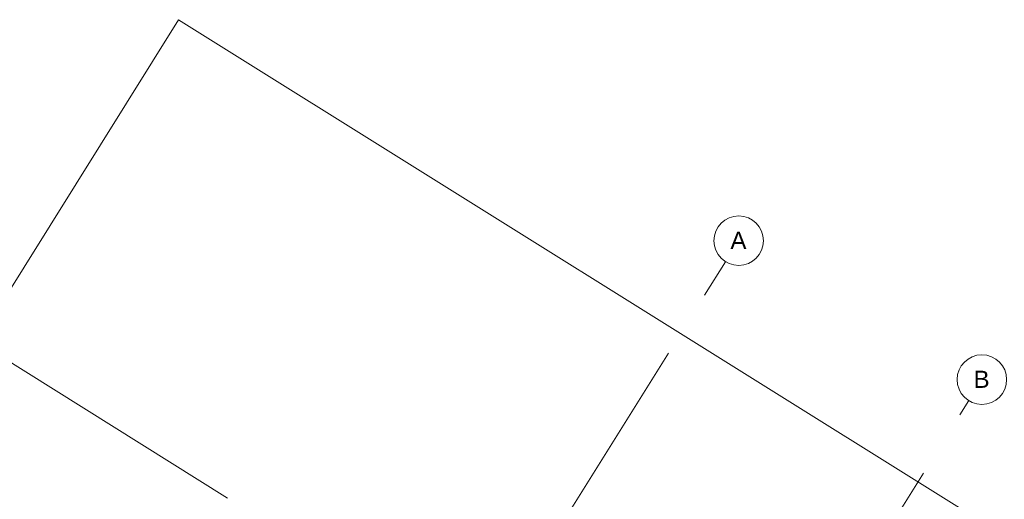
# Model space of a CAD drawing. Header units: inches. Extents: x 21 to 178, y 12 to 156.
# Tile 23 of 25: x 73 to 119, y 134 to 156. Entities that reach past the tile are written whole.
import ezdxf

# ---------------------------------------------------------------- set-up
doc = ezdxf.new("R2010")
doc.units = ezdxf.units.IN
doc.header["$MEASUREMENT"] = 0
doc.linetypes.add('Grid Line', pattern=[22.225, 12.7, -3.175, 3.175, -3.175])
for name, color, linetype, lineweight in [('A-FLOR', 192, 'Continuous', 13), ('S-GRID', 1, 'Continuous', 9), ('S-GRID-IDEN', 1, 'Continuous', 9)]:
    doc.layers.add(name, color=color, linetype=linetype, lineweight=lineweight)
doc.styles.add('Arial_1', font='arial.ttf', dxfattribs={"height": 600})

# ---------------------------------------------------------------- blocks, each defined once
blk = doc.blocks.new('Grid - M_Grid Head - Circle-11506-_منفی')
at = {"layer": 'S-GRID-IDEN'}
blk.add_circle((0, 0), 6.5, dxfattribs=at)

msp = doc.modelspace()

# ---------------------------------------------------------------- linework, layer by layer
at = {"layer": 'A-FLOR'}
for p, q in [((80.71952, 156.4289), (30.13775, 75.48114)), ((178.15664, 95.54343), (80.71952, 156.4289))]:
    msp.add_line(p, q, dxfattribs=at)
at = {"layer": 'S-GRID', "linetype": 'Grid Line'}
for p, q in [((49.57764, 54.81078), (106.06823, 145.21464)), ((61.40018, 49.25742), (117.33899, 138.77823))]:
    msp.add_line(p, q, dxfattribs=at)

# ---------------------------------------------------------------- block references
at = {"layer": 'S-GRID-IDEN', "xscale": 0.1767626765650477, "yscale": 0.1767626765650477, "zscale": 0.1767626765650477, "rotation": 327.9999999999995}
for p in [(106.67709, 146.18901), (117.94785, 139.7526)]:
    msp.add_blockref('Grid - M_Grid Head - Circle-11506-_منفی', p, dxfattribs=at)

# ---------------------------------------------------------------- next in the draw order: texts
at = {"layer": 'S-GRID-IDEN', "char_height": 0.79543, "width": 0.9069339, "attachment_point": 1, "style": 'Arial_1', "bg_fill": 3, "box_fill_scale": 1.25, "bg_fill_color": 256, "bg_fill_true_color": 13158600, "bg_fill_transparency": 0}
for s, insert in [('A', (106.29445, 146.60091)), ('B', (117.56521, 140.1645))]:
    msp.add_mtext(s, dxfattribs=dict(at, insert=insert))

# ---------------------------------------------------------------- next in the draw order: linework, layer by layer
at = {"layer": 'S-GRID', "linetype": 'Grid Line'}
msp.add_line((177.22925, 75.36946), (63.71106, 146.3035), dxfattribs=at)

doc.saveas('drawing.dxf')
